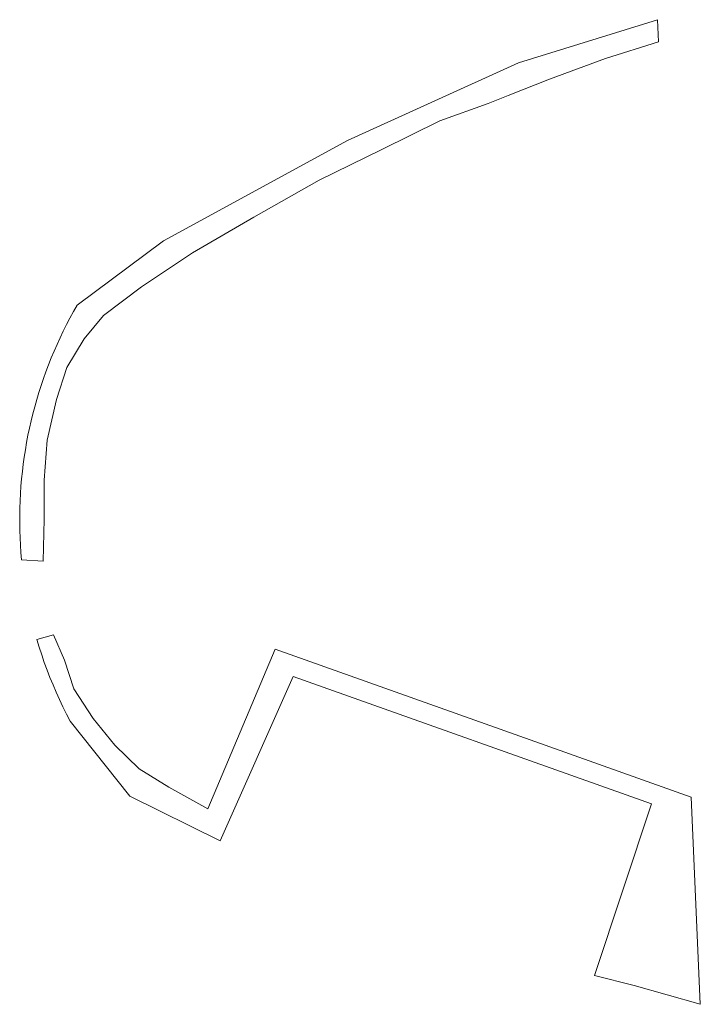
# Model space of a CAD drawing. Extents: x 212171 to 228808, y 571701 to 593093.
# Tile 78 of 97: x 226545 to 226563, y 586468 to 586495. Entities that reach past the tile are written whole.
import ezdxf

# ---------------------------------------------------------------- set-up
doc = ezdxf.new("R2010")
doc.units = 0
doc.layers.add('016 Alles planjaar 2023', color=72, linetype='Continuous', lineweight=20, true_color=0x1e90ff)

msp = doc.modelspace()

# ---------------------------------------------------------------- hatches: boundary and pattern name
at = {"layer": '016 Alles planjaar 2023', "true_color": 0x1e90ff}
h = msp.add_hatch(dxfattribs=at)
h.set_pattern_fill('DQ_CLEAR', color=72, style=0)
h.set_pattern_definition([])
h.paths.add_polyline_path([(226562.258, 586495.025), (226558.443, 586493.838), (226553.755, 586491.715), (226548.707, 586488.963), (226546.334, 586487.195), (226546.235, 586487.019), (226546.138, 586486.842), (226546.045, 586486.663), (226545.954, 586486.483), (226545.867, 586486.301), (226545.783, 586486.118), (226545.702, 586485.933), (226545.625, 586485.747), (226545.55, 586485.559), (226545.479, 586485.37), (226545.411, 586485.181), (226545.346, 586484.989), (226545.285, 586484.797), (226545.227, 586484.604), (226545.172, 586484.41), (226545.121, 586484.215), (226545.073, 586484.019), (226545.028, 586483.822), (226544.987, 586483.625), (226544.949, 586483.427), (226544.914, 586483.228), (226544.883, 586483.029), (226544.856, 586482.829), (226544.832, 586482.628), (226544.811, 586482.428), (226544.793, 586482.227), (226544.78, 586482.026), (226544.769, 586481.824), (226544.762, 586481.622), (226544.759, 586481.421), (226544.759, 586481.219), (226544.762, 586481.017), (226544.769, 586480.816), (226544.78, 586480.614), (226544.794, 586480.413), (226544.811, 586480.212), (226545.403, 586480.176), (226545.431, 586481.327), (226545.431, 586482.394), (226545.515, 586483.489), (226545.768, 586484.611), (226546.048, 586485.482), (226546.525, 586486.268), (226547.059, 586486.913), (226548.097, 586487.699), (226549.5, 586488.626), (226551.184, 586489.608), (226552.98, 586490.619), (226554.692, 586491.461), (226556.291, 586492.247), (226557.61, 586492.724), (226558.162, 586492.945), (226559.294, 586493.398), (226560.837, 586493.96), (226562.285, 586494.414), (226562.258, 586495.025)])
h = msp.add_hatch(dxfattribs=at)
h.set_pattern_fill('DQ_CLEAR', color=72, style=0)
h.set_pattern_definition([])
h.paths.add_polyline_path([(226563.187, 586473.699), (226559.305, 586475.081), (226551.773, 586477.762), (226549.921, 586473.382), (226548.855, 586473.972), (226548.041, 586474.477), (226547.367, 586475.123), (226546.778, 586475.853), (226546.245, 586476.667), (226545.992, 586477.453), (226545.684, 586478.155), (226545.232, 586478.022), (226545.296, 586477.811), (226545.363, 586477.602), (226545.435, 586477.394), (226545.511, 586477.187), (226545.59, 586476.982), (226545.673, 586476.778), (226545.76, 586476.576), (226545.851, 586476.376), (226545.946, 586476.177), (226546.044, 586475.98), (226546.146, 586475.785), (226547.781, 586473.725), (226550.261, 586472.503), (226552.267, 586477.01), (226562.091, 586473.513), (226560.528, 586468.807), (226561.616, 586468.531), (226563.434, 586468.017), (226563.187, 586473.699)])

# ---------------------------------------------------------------- linework, layer by layer
at = {"layer": '016 Alles planjaar 2023', "color": 14, "true_color": 0x004000}
for points in [[(226562.258, 586495.025), (226558.443, 586493.838), (226553.755, 586491.715), (226548.707, 586488.963), (226546.334, 586487.195), (226546.235, 586487.019), (226546.138, 586486.842), (226546.045, 586486.663), (226545.954, 586486.483), (226545.867, 586486.301), (226545.783, 586486.118), (226545.702, 586485.933), (226545.625, 586485.747), (226545.55, 586485.559), (226545.479, 586485.37), (226545.411, 586485.181), (226545.346, 586484.989), (226545.285, 586484.797), (226545.227, 586484.604), (226545.172, 586484.41), (226545.121, 586484.215), (226545.073, 586484.019), (226545.028, 586483.822), (226544.987, 586483.625), (226544.949, 586483.427), (226544.914, 586483.228), (226544.883, 586483.029), (226544.856, 586482.829), (226544.832, 586482.628), (226544.811, 586482.428), (226544.793, 586482.227), (226544.78, 586482.026), (226544.769, 586481.824), (226544.762, 586481.622), (226544.759, 586481.421), (226544.759, 586481.219), (226544.762, 586481.017), (226544.769, 586480.816), (226544.78, 586480.614), (226544.794, 586480.413), (226544.811, 586480.212), (226545.403, 586480.176), (226545.431, 586481.327), (226545.431, 586482.394), (226545.515, 586483.489), (226545.768, 586484.611), (226546.048, 586485.482), (226546.525, 586486.268), (226547.059, 586486.913), (226548.097, 586487.699), (226549.5, 586488.626), (226551.184, 586489.608), (226552.98, 586490.619), (226554.692, 586491.461), (226556.291, 586492.247), (226557.61, 586492.724), (226558.162, 586492.945), (226559.294, 586493.398), (226560.837, 586493.96), (226562.285, 586494.414), (226562.258, 586495.025)], [(226563.187, 586473.699), (226559.305, 586475.081), (226551.773, 586477.762), (226549.921, 586473.382), (226548.855, 586473.972), (226548.041, 586474.477), (226547.367, 586475.123), (226546.778, 586475.853), (226546.245, 586476.667), (226545.992, 586477.453), (226545.684, 586478.155), (226545.232, 586478.022), (226545.296, 586477.811), (226545.363, 586477.602), (226545.435, 586477.394), (226545.511, 586477.187), (226545.59, 586476.982), (226545.673, 586476.778), (226545.76, 586476.576), (226545.851, 586476.376), (226545.946, 586476.177), (226546.044, 586475.98), (226546.146, 586475.785), (226547.781, 586473.725), (226550.261, 586472.503), (226552.267, 586477.01), (226562.091, 586473.513), (226560.528, 586468.807), (226561.616, 586468.531), (226563.434, 586468.017), (226563.187, 586473.699)]]:
    msp.add_lwpolyline(points, close=True, dxfattribs=at)

doc.saveas('drawing.dxf')
